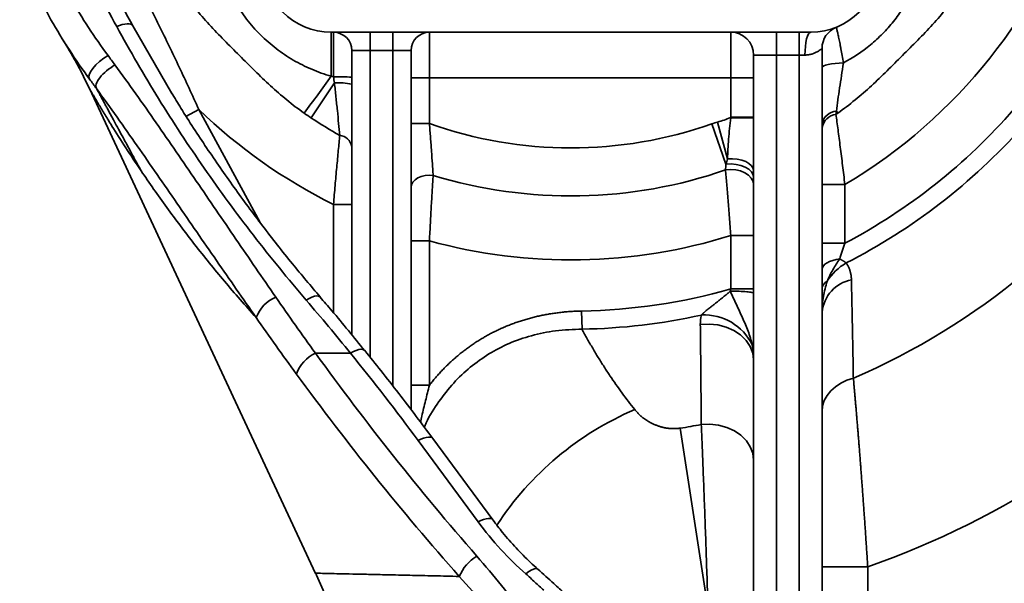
# Model space of a CAD drawing. Header units: millimetres. Extents: x 7702 to 16913, y -3294 to 4428.
# Tile 73 of 89: x 14524 to 14712, y -2421 to -2313. Entities that reach past the tile are written whole.
import ezdxf

# ---------------------------------------------------------------- set-up
doc = ezdxf.new("R2010")
doc.units = ezdxf.units.MM
doc.header["$LTSCALE"] = 6

msp = doc.modelspace()

# ---------------------------------------------------------------- linework, layer by layer
at = {"linetype": 'Continuous', "lineweight": 35}
for p, q in [((14542.86, -2314.34), (14542.33, -2314.55)), ((14543.38, -2314.17), (14542.86, -2314.34)), ((14543.87, -2314.07), (14543.38, -2314.17)), ((14544.31, -2314.02), (14543.87, -2314.07)), ((14544.69, -2314.03), (14544.31, -2314.02)), ((14545.01, -2314.11), (14544.69, -2314.03)), ((14545.25, -2314.23), (14545.01, -2314.11)), ((14545.41, -2314.41), (14545.25, -2314.23)), ((14545.41, -2314.41), (14552.87, -2327.34)), ((14675.31, -2315.63), (14583.43, -2315.63)), ((14583.43, -2315.63), (14583.43, -2324.04)), ((14583.87, -2324.16), (14583.87, -2315.63)), ((14590.87, -2315.63), (14590.87, -2319.13)), ((14595.24, -2315.63), (14595.24, -2319.13)), ((14602.24, -2315.63), (14602.24, -2324.38)), ((14659.99, -2324.38), (14659.99, -2315.63)), ((14668.74, -2320), (14668.74, -2315.63)), ((14673.12, -2320), (14673.12, -2315.63)), ((14674.4, -2317.57), (14674.53, -2316.91)), ((14674.53, -2316.91), (14674.7, -2316.37)), ((14674.7, -2316.37), (14674.89, -2315.96)), ((14674.89, -2315.96), (14675.09, -2315.71)), ((14675.09, -2315.71), (14675.31, -2315.63)), ((14674.23, -2319.15), (14674.3, -2318.33)), ((14674.3, -2318.33), (14674.4, -2317.57)), ((14677.49, -2318.73), (14677.49, -2424.57)), ((14539.03, -2321.23), (14539.82, -2320.61)), ((14539.82, -2320.61), (14540.65, -2320.07)), ((14590.87, -2319.13), (14587.37, -2319.13)), ((14587.37, -2373.6), (14587.37, -2319.13)), ((14595.24, -2319.13), (14590.87, -2319.13)), ((14590.87, -2319.13), (14590.87, -2377.87)), ((14598.74, -2319.13), (14595.24, -2319.13)), ((14595.24, -2383.42), (14595.24, -2319.13)), ((14598.74, -2319.13), (14598.74, -2387.93)), ((14668.74, -2320), (14664.37, -2320)), ((14664.37, -2424.57), (14664.37, -2320)), ((14673.12, -2320), (14668.74, -2320)), ((14668.74, -2320), (14668.74, -2424.57)), ((14674.21, -2320), (14673.12, -2320)), ((14673.12, -2424.57), (14673.12, -2320)), ((14674.21, -2320), (14674.23, -2319.15)), ((14537.32, -2323.19), (14537.75, -2322.56)), ((14537.75, -2322.56), (14538.33, -2321.89)), ((14538.33, -2321.89), (14539.03, -2321.23)), ((14677.49, -2322.39), (14677.57, -2322.23)), ((14677.57, -2322.23), (14677.8, -2322.07)), ((14677.8, -2322.07), (14678.17, -2321.92)), ((14678.17, -2321.92), (14678.67, -2321.79)), ((14678.67, -2321.79), (14679.29, -2321.68)), ((14679.29, -2321.68), (14679.99, -2321.59)), ((14679.99, -2321.59), (14680.77, -2321.54)), ((14680.77, -2321.54), (14681.58, -2321.51)), ((14537.03, -2324.48), (14536.63, -2323.94)), ((14537.16, -2324.66), (14536.63, -2323.94)), ((14537, -2324.25), (14537.07, -2323.77)), ((14537.13, -2324.62), (14537, -2324.25)), ((14537.07, -2323.77), (14537.32, -2323.19)), ((14602.24, -2324.38), (14598.74, -2324.38)), ((14659.99, -2324.38), (14602.24, -2324.38)), ((14602.24, -2324.38), (14602.24, -2333.12)), ((14664.37, -2324.38), (14659.99, -2324.38)), ((14659.99, -2331.91), (14659.99, -2324.38)), ((14537.08, -2326.4), (14580.44, -2419.25)), ((14584.04, -2325.33), (14579.61, -2332.05)), ((14555.58, -2331.75), (14558.05, -2330.41)), ((14558.05, -2330.41), (14569.78, -2352.05)), ((14659.94, -2331.94), (14659.98, -2332.03)), ((14664.37, -2331.91), (14659.99, -2331.91)), ((14602.24, -2333.12), (14598.74, -2333.12)), ((14656.36, -2333.17), (14659.08, -2340.91)), ((14657.47, -2332.83), (14659.36, -2339.86)), ((14660.05, -2340.85), (14659.08, -2340.91)), ((14660.3, -2339.84), (14659.36, -2339.86)), ((14661.02, -2340.93), (14660.05, -2340.85)), ((14661.22, -2339.93), (14660.3, -2339.84)), ((14661.93, -2341.13), (14661.02, -2340.93)), ((14662.09, -2340.12), (14661.22, -2339.93)), ((14662.75, -2341.44), (14661.93, -2341.13)), ((14662.86, -2340.41), (14662.09, -2340.12)), ((14663.43, -2341.86), (14662.75, -2341.44)), ((14663.49, -2340.78), (14662.86, -2340.41)), ((14663.97, -2341.22), (14663.49, -2340.78)), ((14664.27, -2341.7), (14663.97, -2341.22)), ((14600.04, -2343.52), (14599.49, -2343.89)), ((14600.69, -2343.23), (14600.04, -2343.52)), ((14601.42, -2343.05), (14600.69, -2343.23)), ((14602.19, -2342.98), (14601.42, -2343.05)), ((14602.96, -2343.03), (14602.19, -2342.98)), ((14659.97, -2341.9), (14658.99, -2341.98)), ((14660.95, -2341.97), (14659.97, -2341.9)), ((14661.87, -2342.19), (14660.95, -2341.97)), ((14662.71, -2342.55), (14661.87, -2342.19)), ((14663.41, -2343.02), (14662.71, -2342.55)), ((14663.93, -2343.58), (14663.41, -2343.02)), ((14663.94, -2342.36), (14663.43, -2341.86)), ((14664.26, -2342.91), (14663.94, -2342.36)), ((14664.37, -2343.49), (14664.26, -2342.91)), ((14664.37, -2342.2), (14664.27, -2341.7)), ((14598.83, -2344.85), (14598.74, -2345.37)), ((14599.08, -2344.34), (14598.83, -2344.85)), ((14599.49, -2343.89), (14599.08, -2344.34)), ((14664.26, -2344.21), (14663.93, -2343.58)), ((14664.37, -2344.88), (14664.26, -2344.21)), ((14677.49, -2344.78), (14681.87, -2344.78)), ((14681.87, -2344.78), (14681.87, -2356.03)), ((14587.37, -2348.59), (14583.87, -2348.59)), ((14583.87, -2369.35), (14583.87, -2348.59)), ((14664.37, -2354.55), (14659.99, -2354.55)), ((14659.99, -2364.79), (14659.99, -2354.55)), ((14602.24, -2355.57), (14598.74, -2355.57)), ((14602.24, -2355.57), (14602.24, -2383.23)), ((14677.49, -2356.03), (14681.87, -2356.03)), ((14677.56, -2360.69), (14677.74, -2360.36)), ((14677.74, -2360.36), (14678.04, -2360.05)), ((14678.04, -2360.05), (14678.44, -2359.76)), ((14678.44, -2359.76), (14678.94, -2359.51)), ((14678.94, -2359.51), (14679.53, -2359.31)), ((14679.53, -2359.31), (14680.17, -2359.15)), ((14680.17, -2359.15), (14680.87, -2359.04)), ((14677.49, -2361.03), (14677.56, -2360.69)), ((14580.24, -2366.18), (14579.74, -2366.34)), ((14580.67, -2366.12), (14580.24, -2366.18)), ((14581.01, -2366.16), (14580.67, -2366.12)), ((14581.26, -2366.3), (14581.01, -2366.16)), ((14664.37, -2364.79), (14659.99, -2364.79)), ((14579.2, -2366.6), (14578.64, -2366.93)), ((14579.74, -2366.34), (14579.2, -2366.6)), ((14581.29, -2366.33), (14581.26, -2366.3)), ((14631.49, -2372.48), (14631.42, -2369.02)), ((14677.51, -2368.74), (14677.57, -2368.39)), ((14677.57, -2368.39), (14677.58, -2368.29)), ((14655.84, -2371.52), (14654.16, -2371.61)), ((14657.52, -2371.68), (14655.84, -2371.52)), ((14659.12, -2372.09), (14657.52, -2371.68)), ((14660.6, -2372.74), (14659.12, -2372.09)), ((14661.88, -2373.59), (14660.6, -2372.74)), ((14662.94, -2374.63), (14661.88, -2373.59)), ((14663.72, -2375.8), (14662.94, -2374.63)), ((14580.42, -2377.09), (14587.12, -2377.09)), ((14587.67, -2376.78), (14587.12, -2377.09)), ((14588.2, -2376.55), (14587.67, -2376.78)), ((14588.69, -2376.4), (14588.2, -2376.55)), ((14589.13, -2376.34), (14588.69, -2376.4)), ((14589.48, -2376.37), (14589.13, -2376.34)), ((14589.75, -2376.49), (14589.48, -2376.37)), ((14589.84, -2376.58), (14589.75, -2376.49)), ((14664.2, -2377.06), (14663.72, -2375.8)), ((14664.21, -2377.07), (14664.2, -2377.06)), ((14664.37, -2378.39), (14664.21, -2377.07)), ((14680.04, -2383.51), (14681.07, -2382.82)), ((14681.07, -2382.82), (14682.23, -2382.27)), ((14682.23, -2382.27), (14683.49, -2381.87)), ((14602.24, -2383.23), (14598.74, -2383.23)), ((14678.44, -2385.2), (14679.15, -2384.31)), ((14679.15, -2384.31), (14680.04, -2383.51)), ((14677.6, -2387.19), (14677.92, -2386.17)), ((14677.92, -2386.17), (14678.44, -2385.2)), ((14677.49, -2388.23), (14677.6, -2387.19)), ((14656.01, -2390.68), (14654.35, -2390.75)), ((14657.66, -2390.87), (14656.01, -2390.68)), ((14650.27, -2391.45), (14655.4, -2424.56)), ((14659.24, -2391.29), (14657.66, -2390.87)), ((14660.68, -2391.95), (14659.24, -2391.29)), ((14661.94, -2392.81), (14660.68, -2391.95)), ((14600.62, -2393.55), (14600.08, -2393.82)), ((14611.59, -2409.39), (14600.08, -2393.82)), ((14601.13, -2393.34), (14600.62, -2393.55)), ((14601.61, -2393.21), (14601.13, -2393.34)), ((14602.04, -2393.15), (14601.61, -2393.21)), ((14602.4, -2393.17), (14602.04, -2393.15)), ((14602.69, -2393.26), (14602.4, -2393.17)), ((14602.89, -2393.43), (14602.69, -2393.26)), ((14602.9, -2393.44), (14602.89, -2393.43)), ((14614.4, -2409.01), (14602.9, -2393.44)), ((14662.98, -2393.84), (14661.94, -2392.81)), ((14663.74, -2395), (14662.98, -2393.84)), ((14664.21, -2396.26), (14663.74, -2395)), ((14664.37, -2397.57), (14664.21, -2396.26)), ((14612.12, -2409.12), (14611.59, -2409.39)), ((14612.63, -2408.91), (14612.12, -2409.12)), ((14613.11, -2408.78), (14612.63, -2408.91)), ((14613.54, -2408.72), (14613.11, -2408.78)), ((14613.91, -2408.74), (14613.54, -2408.72)), ((14614.19, -2408.83), (14613.91, -2408.74)), ((14614.4, -2409), (14614.19, -2408.83)), ((14614.4, -2409.01), (14614.4, -2409)), ((14621.32, -2418.91), (14620.73, -2419.37)), ((14621.87, -2418.57), (14621.32, -2418.91)), ((14622.36, -2418.37), (14621.87, -2418.57)), ((14622.76, -2418.32), (14622.36, -2418.37)), ((14623.04, -2418.43), (14622.76, -2418.32)), ((14623.04, -2418.44), (14623.04, -2418.43)), ((14677.49, -2418.01), (14686.24, -2418.01)), ((14686.24, -2418.01), (14686.24, -2424.57))]:
    msp.add_line(p, q, dxfattribs=at)
for centre, radius, start, end in [((14629.37, -2256.57), 102.66, 300.7584, 103.5505), ((14583.43, -2302.5), 13.13, 180, 270), ((14675.31, -2302.5), 13.13, 270, 0), ((14681.87, -2318.73), 4.38, 112.0243, 180), ((14583.87, -2319.13), 3.5, 0, 90), ((14602.24, -2319.13), 3.5, 90, 180), ((14659.99, -2320), 4.38, 0, 90), ((14234.92, -2073.18), 429.41, 323.0823, 324.2535), ((14584.74, -2359.74), 35.59, 85.7693, 91.408), ((14584.84, -2336.8), 11.5, 77.2898, 93.9985), ((14629.37, -2256.57), 102.66, 225.9971, 243.6898), ((14629.37, -2256.57), 90.41, 236.6053, 240.6595), ((14661.08, -2492.44), 160.42, 88.8251, 90.3927), ((14680.46, -2333.77), 3.04, 94.4691, 168.1648), ((14680.53, -2334.42), 3.08, 97.1015, 170.2452), ((14860.51, -2195.22), 225.54, 216.9334, 217.0509), ((14629.37, -2256.57), 112.47, 297.826, 318.994), ((14629.37, -2256.57), 81.22, 250.4907, 289.4079), ((14629.37, -2256.57), 115.94, 297.0707, 318.1975), ((14629.37, -2256.57), 136.49, 293.3625, 325.8282), ((14584.82, -2337.95), 2.58, 9.6984, 84.5494), ((14629.37, -2256.57), 90.41, 253.0154, 289.1259), ((14629.37, -2256.57), 102.66, 254.6786, 287.3572), ((14687.52, -2369.14), 10.78, 120.0013, 147.3031), ((14684.45, -2369.88), 6.98, 100.9645, 174.5293), ((14679.17, -2364.84), 1.68, 115.179, 173.4608), ((14629.37, -2256.57), 112.47, 271.0461, 285.8008), ((14575.56, -2372.7), 6.94, 113.5046, 159.4722), ((14629.37, -2256.57), 115.94, 271.0461, 282.4618), ((14654.93, -2379.96), 10.2, 25.8626, 93.0309), ((14629.37, -2256.57), 171.17, 289.407, 317.1952), ((14663.64, -2376.07), 0.731, 3.6228, 50.5136), ((14583.49, -2383.64), 7.23, 115.1387, 158.9642), ((14665.05, -2442.74), 59.66, 113.1499, 146.7395), ((14629.37, -2256.57), 136.49, 278.8072, 280.5458), ((14615.91, -2423.35), 8.7, 121.7967, 156.2269)]:
    msp.add_arc(centre, radius, start, end, dxfattribs=at)
for centre, major_axis, ratio, start_param, end_param in [((14516.98, -2417.61), (-127.43, 146.95), 0.410214, 4.52376, 4.633424), ((14623.65, -2405.84), (-18.13, 20.75), 0.42211, 1.378747, 1.875696)]:
    msp.add_ellipse(centre, major_axis=major_axis, ratio=ratio, start_param=start_param, end_param=end_param, dxfattribs=at)
for points, knots in [([(14527.76, -2297.58), (14529.47, -2301.59), (14531.39, -2305.45), (14535.69, -2312.94), (14538.05, -2316.57), (14540.65, -2320.07)], [0, 0, 0, 0, 0.5, 0.5, 1, 1, 1, 1]), ([(14542.08, -2298.49), (14543.53, -2301.09), (14544.95, -2303.71), (14547.73, -2308.98), (14549.09, -2311.62), (14551.73, -2316.95), (14553.03, -2319.62), (14555.57, -2324.99), (14556.82, -2327.69), (14558.05, -2330.41)], [0, 0, 0, 0, 0.25, 0.25, 0.5, 0.5, 0.75, 0.75, 1, 1, 1, 1]), ([(14537.13, -2324.62), (14534.42, -2320.95), (14531.96, -2317.15), (14527.49, -2309.3), (14525.49, -2305.24), (14523.73, -2301.05)], [0, 0, 0, 0, 0.5, 0.5, 1, 1, 1, 1]), ([(14561.9, -2302.5), (14562.26, -2303.79), (14562.7, -2305.05), (14563.49, -2306.89), (14563.77, -2307.5), (14564.37, -2308.68), (14564.68, -2309.26), (14565.68, -2310.97), (14566.41, -2312.07), (14567.62, -2313.64), (14568.04, -2314.16), (14568.92, -2315.16), (14569.38, -2315.65), (14570.33, -2316.59), (14570.81, -2317.05), (14571.82, -2317.92), (14572.34, -2318.35), (14573.93, -2319.56), (14575.03, -2320.3), (14577.3, -2321.62), (14578.47, -2322.2), (14580.9, -2323.23), (14582.14, -2323.68), (14583.43, -2324.04)], [0, 0, 0, 0, 0.125, 0.125, 0.1875, 0.1875, 0.25, 0.25, 0.375, 0.375, 0.4375, 0.4375, 0.5, 0.5, 0.5625, 0.5625, 0.625, 0.625, 0.75, 0.75, 0.875, 0.875, 1, 1, 1, 1]), ([(14681.58, -2321.51), (14683.42, -2320.53), (14685.15, -2319.38), (14687.57, -2317.38), (14688.35, -2316.66), (14689.83, -2315.16), (14690.52, -2314.38), (14691.51, -2313.14), (14691.83, -2312.72), (14692.43, -2311.87), (14692.73, -2311.44), (14693.57, -2310.12), (14694.09, -2309.23), (14695.5, -2306.46), (14696.27, -2304.53), (14696.84, -2302.5)], [0, 0, 0, 0, 0.25, 0.25, 0.375, 0.375, 0.5, 0.5, 0.5625, 0.5625, 0.625, 0.625, 0.75, 0.75, 1, 1, 1, 1]), ([(14578.23, -2331.11), (14577.09, -2330.31), (14575.99, -2329.47), (14573.85, -2327.72), (14572.81, -2326.81), (14570.77, -2324.94), (14569.78, -2323.98), (14567.8, -2322.04), (14566.82, -2321.06), (14564.86, -2319.11), (14563.88, -2318.13), (14561.95, -2316.16), (14560.99, -2315.16), (14559.13, -2313.13), (14558.22, -2312.09), (14556.47, -2309.94), (14555.63, -2308.84), (14554.82, -2307.7)], [0, 0, 0, 0, 0.125, 0.125, 0.25, 0.25, 0.375, 0.375, 0.5, 0.5, 0.625, 0.625, 0.75, 0.75, 0.875, 0.875, 1, 1, 1, 1]), ([(14703.91, -2307.7), (14703.11, -2308.84), (14702.27, -2309.94), (14700.52, -2312.08), (14699.61, -2313.12), (14697.75, -2315.16), (14696.79, -2316.16), (14694.85, -2318.14), (14693.87, -2319.12), (14691.91, -2321.07), (14690.93, -2322.05), (14688.96, -2323.99), (14687.96, -2324.94), (14685.93, -2326.81), (14684.89, -2327.72), (14682.75, -2329.47), (14681.65, -2330.31), (14680.51, -2331.11)], [0, 0, 0, 0, 0.125, 0.125, 0.25, 0.25, 0.375, 0.375, 0.5, 0.5, 0.625, 0.625, 0.75, 0.75, 0.875, 0.875, 1, 1, 1, 1]), ([(14578.64, -2366.93), (14575.15, -2362.86), (14571.77, -2358.72), (14565.25, -2350.29), (14562.11, -2346.01), (14556.05, -2337.29), (14553.14, -2332.86), (14547.55, -2323.83), (14544.88, -2319.23), (14542.33, -2314.55)], [0, 0, 0, 0, 0.25, 0.25, 0.5, 0.5, 0.75, 0.75, 1, 1, 1, 1]), ([(14680.23, -2314.67), (14680.23, -2314.67), (14680.24, -2314.71), (14680.27, -2314.84), (14680.28, -2314.89), (14680.31, -2315.01), (14680.33, -2315.09), (14680.38, -2315.33), (14680.43, -2315.53), (14680.51, -2315.89), (14680.54, -2316.02), (14680.6, -2316.3), (14680.63, -2316.44), (14680.73, -2316.91), (14680.8, -2317.25), (14680.91, -2317.8), (14680.95, -2317.99), (14681.02, -2318.38), (14681.06, -2318.59), (14681.18, -2319.22), (14681.26, -2319.65), (14681.42, -2320.56), (14681.5, -2321.03), (14681.58, -2321.51)], [0, 0, 0, 0, 0.125, 0.125, 0.1875, 0.1875, 0.25, 0.25, 0.375, 0.375, 0.4375, 0.4375, 0.5, 0.5, 0.625, 0.625, 0.6875, 0.6875, 0.75, 0.75, 0.875, 0.875, 1, 1, 1, 1]), ([(14533.11, -2318.8), (14533.05, -2318.71), (14532.85, -2318.4), (14532.6, -2318), (14532.3, -2317.54), (14532.1, -2317.22), (14532.02, -2317.09), (14532.09, -2317.2), (14532.13, -2317.25)], [0, 0, 0, 0, 0.0725, 0.233805, 0.378153, 0.599441, 0.799596, 1, 1, 1, 1]), ([(14532.13, -2317.25), (14532.55, -2317.94), (14533.38, -2319.31), (14534.67, -2321.61), (14535.95, -2324.03), (14536.79, -2325.78), (14537.21, -2326.64)], [0, 0, 0, 0, 0.25694, 0.509163, 0.756705, 1, 1, 1, 1]), ([(14677.49, -2318.73), (14677.49, -2318.73), (14677.47, -2318.74), (14677.39, -2318.81), (14677.33, -2318.86), (14677.09, -2319.03), (14676.87, -2319.19), (14676.29, -2319.51), (14675.95, -2319.67), (14675.35, -2319.86), (14675.14, -2319.91), (14674.69, -2319.98), (14674.45, -2320), (14674.21, -2320)], [0, 0, 0, 0, 0.125, 0.125, 0.25, 0.25, 0.5, 0.5, 0.75, 0.75, 0.875, 0.875, 1, 1, 1, 1]), ([(14538.44, -2326.41), (14538.3, -2326.2), (14538.29, -2325.9), (14538.51, -2325.19), (14538.75, -2324.77), (14539.43, -2323.9), (14539.88, -2323.45), (14540.88, -2322.61), (14541.43, -2322.21), (14541.99, -2321.89)], [0, 0, 0, 0, 0.25, 0.25, 0.5, 0.5, 0.75, 0.75, 1, 1, 1, 1]), ([(14541.99, -2321.89), (14544.68, -2325.56), (14547.3, -2329.26), (14552.47, -2336.68), (14555.02, -2340.4), (14560.1, -2347.83), (14562.64, -2351.54), (14567.7, -2358.95), (14570.24, -2362.65), (14572.79, -2366.34)], [0, 0, 0, 0, 0.25, 0.25, 0.5, 0.5, 0.75, 0.75, 1, 1, 1, 1]), ([(14681.58, -2321.51), (14681.46, -2322.33), (14681.34, -2323.14), (14681.1, -2324.74), (14680.97, -2325.53), (14680.74, -2327.08), (14680.63, -2327.84), (14680.42, -2329.32), (14680.32, -2330.04), (14680.23, -2330.74)], [0, 0, 0, 0, 0.25, 0.25, 0.5, 0.5, 0.75, 0.75, 1, 1, 1, 1]), ([(14537.16, -2326.53), (14537.15, -2326.53), (14537.05, -2326.34), (14537.01, -2326.28), (14537.07, -2326.38), (14537.08, -2326.4)], [0, 0, 0, 0, 0.011184, 0.782526, 1, 1, 1, 1]), ([(14546.98, -2342.16), (14545.99, -2340.67), (14544, -2337.71), (14541.73, -2334.13), (14540.06, -2331.41), (14538.89, -2329.48), (14538.03, -2328.02), (14537.44, -2327.01), (14537.25, -2326.69), (14537.16, -2326.53)], [0, 0, 0, 0, 0.227172, 0.451354, 0.577694, 0.70195, 0.823641, 0.913128, 1, 1, 1, 1]), ([(14569.05, -2370.27), (14566.5, -2366.64), (14563.97, -2363), (14558.91, -2355.7), (14556.39, -2352.04), (14551.34, -2344.71), (14548.8, -2341.04), (14543.68, -2333.71), (14541.1, -2330.05), (14538.44, -2326.41)], [0, 0, 0, 0, 0.25, 0.25, 0.5, 0.5, 0.75, 0.75, 1, 1, 1, 1]), ([(14538.44, -2326.41), (14538.45, -2326.42), (14538.47, -2326.45), (14538.5, -2326.5), (14538.53, -2326.56), (14538.56, -2326.63), (14538.6, -2326.7), (14538.69, -2326.85), (14538.84, -2327.14), (14539.09, -2327.6), (14539.34, -2328.07), (14539.58, -2328.51), (14539.86, -2329.02), (14540.19, -2329.62), (14540.55, -2330.3), (14540.96, -2331.04), (14541.38, -2331.83), (14541.95, -2332.87), (14542.7, -2334.25), (14543.49, -2335.72), (14544.21, -2337.05), (14544.85, -2338.23), (14545.53, -2339.48), (14546.24, -2340.8), (14546.73, -2341.7), (14546.98, -2342.16)], [0, 0, 0, 0, 0.0215256, 0.0425395, 0.0630487, 0.0830612, 0.1025855, 0.1216311, 0.1988268, 0.2677038, 0.305559, 0.341119, 0.378703, 0.4145827, 0.4512832, 0.4880054, 0.5235985, 0.5607922, 0.629933, 0.7075737, 0.7584603, 0.8129363, 0.8712323, 0.9335355, 1, 1, 1, 1]), ([(14585.07, -2335.38), (14585, -2334.66), (14584.93, -2333.91), (14584.77, -2332.33), (14584.69, -2331.5), (14584.52, -2329.78), (14584.42, -2328.91), (14584.24, -2327.14), (14584.14, -2326.24), (14584.04, -2325.33)], [0, 0, 0, 0, 0.25, 0.25, 0.5, 0.5, 0.75, 0.75, 1, 1, 1, 1]), ([(14581.31, -2366.32), (14579.52, -2364.22), (14575.74, -2359.75), (14570.24, -2352.73), (14564.75, -2345.34), (14559.54, -2337.81), (14555.57, -2331.78), (14553.42, -2328.21), (14552.83, -2327.23)], [0, 0, 0, 0, 0.1704587, 0.3611988, 0.5514446, 0.7410973, 0.9290887, 1, 1, 1, 1]), ([(14659.36, -2339.86), (14659.38, -2339.56), (14659.39, -2339.26), (14659.43, -2338.66), (14659.44, -2338.35), (14659.5, -2337.41), (14659.54, -2336.76), (14659.64, -2335.44), (14659.7, -2334.76), (14659.83, -2333.4), (14659.9, -2332.71), (14659.98, -2332.03)], [0, 0, 0, 0, 0.125, 0.125, 0.25, 0.25, 0.5, 0.5, 0.75, 0.75, 1, 1, 1, 1]), ([(14680.15, -2331.36), (14680.28, -2332.28), (14680.41, -2333.27), (14680.62, -2334.83), (14680.69, -2335.37), (14680.84, -2336.48), (14680.91, -2337.04), (14681.13, -2338.76), (14681.28, -2339.93), (14681.5, -2341.73), (14681.58, -2342.33), (14681.72, -2343.55), (14681.8, -2344.17), (14681.87, -2344.78)], [0, 0, 0, 0, 0.25, 0.25, 0.375, 0.375, 0.5, 0.5, 0.75, 0.75, 0.875, 0.875, 1, 1, 1, 1]), ([(14602.24, -2333.12), (14602.32, -2334.03), (14602.39, -2334.93), (14602.49, -2336.26), (14602.52, -2336.7), (14602.59, -2337.57), (14602.62, -2338), (14602.71, -2339.28), (14602.77, -2340.09), (14602.84, -2341.24), (14602.87, -2341.61), (14602.92, -2342.34), (14602.94, -2342.69), (14602.96, -2343.03)], [0, 0, 0, 0, 0.25, 0.25, 0.375, 0.375, 0.5, 0.5, 0.75, 0.75, 0.875, 0.875, 1, 1, 1, 1]), ([(14583.87, -2348.59), (14583.97, -2347.37), (14584.07, -2346.17), (14584.22, -2344.4), (14584.28, -2343.82), (14584.38, -2342.66), (14584.43, -2342.08), (14584.59, -2340.38), (14584.69, -2339.3), (14584.88, -2337.25), (14584.98, -2336.28), (14585.07, -2335.38)], [0, 0, 0, 0, 0.25, 0.25, 0.375, 0.375, 0.5, 0.5, 0.75, 0.75, 1, 1, 1, 1]), ([(14569.05, -2370.27), (14566.97, -2367.97), (14564.94, -2365.65), (14561, -2360.97), (14559.09, -2358.62), (14555.41, -2353.9), (14553.62, -2351.53), (14550.2, -2346.82), (14548.55, -2344.47), (14546.98, -2342.16)], [0, 0, 0, 0, 0.25, 0.25, 0.5, 0.5, 0.75, 0.75, 1, 1, 1, 1]), ([(14602.96, -2343.03), (14602.91, -2343.87), (14602.85, -2344.78), (14602.76, -2346.22), (14602.73, -2346.72), (14602.67, -2347.75), (14602.64, -2348.28), (14602.55, -2349.89), (14602.49, -2350.99), (14602.4, -2352.68), (14602.37, -2353.25), (14602.3, -2354.41), (14602.27, -2354.99), (14602.24, -2355.57)], [0, 0, 0, 0, 0.25, 0.25, 0.375, 0.375, 0.5, 0.5, 0.75, 0.75, 0.875, 0.875, 1, 1, 1, 1]), ([(14659.99, -2354.55), (14659.95, -2353.96), (14659.91, -2353.39), (14659.82, -2352.23), (14659.78, -2351.65), (14659.65, -2349.95), (14659.56, -2348.85), (14659.43, -2347.25), (14659.39, -2346.73), (14659.31, -2345.69), (14659.26, -2345.19), (14659.14, -2343.73), (14659.06, -2342.82), (14658.99, -2341.98)], [0, 0, 0, 0, 0.125, 0.125, 0.25, 0.25, 0.5, 0.5, 0.625, 0.625, 0.75, 0.75, 1, 1, 1, 1]), ([(14681.87, -2356.03), (14681.69, -2356.55), (14681.52, -2357.06), (14681.19, -2358.06), (14681.03, -2358.57), (14680.87, -2359.04)], [0, 0, 0, 0, 0.5, 0.5, 1, 1, 1, 1]), ([(14680.87, -2359.04), (14680.42, -2359.7), (14679.98, -2360.38), (14679.15, -2361.81), (14678.77, -2362.55), (14678.45, -2363.31)], [0, 0, 0, 0, 0.5, 0.5, 1, 1, 1, 1]), ([(14680.87, -2359.04), (14680.88, -2359.05), (14680.95, -2359.08), (14681.07, -2359.15), (14681.22, -2359.23), (14681.36, -2359.3), (14681.49, -2359.38), (14681.61, -2359.45), (14681.72, -2359.51), (14681.82, -2359.57), (14681.91, -2359.64), (14681.99, -2359.69), (14682.07, -2359.75), (14682.11, -2359.78), (14682.13, -2359.8)], [0.6399938, 0.6399938, 0.6399938, 0.6399938, 0.6451613, 0.6774194, 0.7096774, 0.7419355, 0.7741935, 0.8064516, 0.8387097, 0.8709677, 0.9032258, 0.9354839, 0.9677419, 1, 1, 1, 1]), ([(14678.45, -2363.31), (14678.31, -2363.79), (14678.18, -2364.28), (14677.94, -2365.26), (14677.84, -2365.75), (14677.67, -2366.74), (14677.61, -2367.24), (14677.54, -2367.98), (14677.52, -2368.23), (14677.5, -2368.72), (14677.49, -2368.97), (14677.49, -2369.22)], [0, 0, 0, 0, 0.25, 0.25, 0.5, 0.5, 0.75, 0.75, 0.875, 0.875, 1, 1, 1, 1]), ([(14654.39, -2369.77), (14654.42, -2369.74), (14654.48, -2369.68), (14654.57, -2369.59), (14654.67, -2369.49), (14654.79, -2369.39), (14654.9, -2369.28), (14655.17, -2369.05), (14655.63, -2368.66), (14656.23, -2368.19), (14656.8, -2367.73), (14657.32, -2367.33), (14657.91, -2366.86), (14658.56, -2366.34), (14659.18, -2365.83), (14659.62, -2365.45), (14659.83, -2365.27), (14659.89, -2365.21)], [0, 0, 0, 0, 0.020355, 0.0416, 0.063762, 0.086862, 0.110917, 0.135946, 0.244664, 0.371948, 0.455741, 0.549671, 0.642022, 0.764915, 0.887627, 0.96716, 1, 1, 1, 1]), ([(14664.1, -2375.51), (14664.01, -2375.06), (14663.89, -2374.62), (14663.62, -2373.75), (14663.47, -2373.32), (14663.15, -2372.46), (14662.98, -2372.03), (14662.62, -2371.17), (14662.43, -2370.74), (14661.86, -2369.46), (14661.47, -2368.61), (14660.68, -2366.91), (14660.29, -2366.06), (14659.89, -2365.21)], [0, 0, 0, 0, 0.125, 0.125, 0.25, 0.25, 0.375, 0.375, 0.5, 0.5, 0.75, 0.75, 1, 1, 1, 1]), ([(14664.37, -2365.58), (14664.37, -2365.53), (14664.25, -2365.49), (14663.8, -2365.4), (14663.47, -2365.35), (14662.63, -2365.29), (14662.14, -2365.26), (14661.05, -2365.22), (14660.47, -2365.21), (14659.89, -2365.21)], [0, 0, 0, 0, 0.25, 0.25, 0.5, 0.5, 0.75, 0.75, 1, 1, 1, 1]), ([(14589.83, -2376.58), (14587.76, -2374.03), (14584.96, -2370.58), (14582.04, -2367.2), (14581.28, -2366.33)], [0, 0, 0, 0, 0.740974, 1, 1, 1, 1]), ([(14631.42, -2369.02), (14631.08, -2369.02), (14630.4, -2369.04), (14629.39, -2369.1), (14628.4, -2369.17), (14627.42, -2369.27), (14626.46, -2369.39), (14625.51, -2369.53), (14624.57, -2369.69), (14623.65, -2369.87), (14622.74, -2370.08), (14621.85, -2370.3), (14620.97, -2370.54), (14620.1, -2370.8), (14619.24, -2371.08), (14618.4, -2371.37), (14617.57, -2371.69), (14616.75, -2372.02), (14615.94, -2372.38), (14615.14, -2372.75), (14614.36, -2373.14), (14613.59, -2373.54), (14612.83, -2373.97), (14612.08, -2374.41), (14611.34, -2374.87), (14610.61, -2375.35), (14609.9, -2375.84), (14609.2, -2376.36), (14608.51, -2376.89), (14607.83, -2377.44), (14607.16, -2378.01), (14606.5, -2378.59), (14605.86, -2379.2), (14605.23, -2379.82), (14604.61, -2380.46), (14604.01, -2381.11), (14603.41, -2381.79), (14602.83, -2382.48), (14602.45, -2382.97), (14602.25, -2383.22), (14602.24, -2383.23)], [0, 0, 0, 0, 0.015625, 0.03125, 0.046875, 0.0625, 0.078125, 0.09375, 0.109375, 0.125, 0.140625, 0.15625, 0.171875, 0.1875, 0.203125, 0.21875, 0.234375, 0.25, 0.265625, 0.28125, 0.296875, 0.3125, 0.328125, 0.34375, 0.359375, 0.375, 0.390625, 0.40625, 0.421875, 0.4375, 0.453125, 0.46875, 0.484375, 0.5, 0.515625, 0.53125, 0.546875, 0.5625, 0.578125, 0.5788409, 0.5788409, 0.5788409, 0.5788409]), ([(14677.49, -2369.22), (14677.49, -2370.87), (14677.49, -2374.27), (14677.49, -2378.84), (14677.49, -2381.76), (14677.49, -2382.94)], [0, 0, 0, 0, 0.359061, 0.740325, 1, 1, 1, 1]), ([(14631.49, -2372.48), (14629.79, -2372.54), (14626.52, -2372.65), (14621.83, -2373.62), (14617.53, -2375.11), (14613.59, -2377.15), (14610.01, -2379.71), (14606.78, -2382.77), (14603.97, -2386.35), (14602.12, -2389.24), (14601.39, -2390.98), (14601.27, -2391.26)], [0, 0, 0, 0, 0.134993, 0.260479, 0.380001, 0.496569, 0.61283, 0.729043, 0.849369, 0.975744, 1, 1, 1, 1]), ([(14580.42, -2377.09), (14585.25, -2383.76), (14590.24, -2390.34), (14600.53, -2403.3), (14605.84, -2409.68), (14611.33, -2415.95)], [0, 0, 0, 0, 0.5, 0.5, 1, 1, 1, 1]), ([(14602.9, -2393.44), (14601.84, -2392.02), (14598.59, -2387.64), (14594.23, -2382.03), (14590.87, -2377.86), (14589.84, -2376.58)], [0, 0, 0, 0, 0.249326, 0.769243, 1, 1, 1, 1]), ([(14607.95, -2419.84), (14602.41, -2413.59), (14597.04, -2407.22), (14586.65, -2394.28), (14581.62, -2387.71), (14576.74, -2381.04)], [0, 0, 0, 0, 0.5, 0.5, 1, 1, 1, 1]), ([(14602.24, -2383.23), (14602, -2384.21), (14601.5, -2386.18), (14600.91, -2388.55), (14600.65, -2389.93), (14600.57, -2390.33)], [0, 0, 0, 0, 0.414002, 0.830681, 1, 1, 1, 1]), ([(14655.58, -2424.57), (14655.54, -2423.06), (14655.43, -2419.68), (14655.26, -2414.49), (14655.07, -2409.11), (14654.88, -2403.92), (14654.69, -2399.05), (14654.51, -2394.54), (14654.4, -2392.01), (14654.35, -2390.75)], [0, 0, 0, 0, 0.115229, 0.259755, 0.404212, 0.548505, 0.699387, 0.849906, 1, 1, 1, 1]), ([(14623.04, -2418.44), (14622.56, -2418.01), (14621.11, -2416.71), (14618.82, -2414.38), (14616.42, -2411.66), (14615.01, -2409.81), (14614.4, -2409.01)], [0, 0, 0, 0, 0.148993, 0.450361, 0.760369, 1, 1, 1, 1]), ([(14628.63, -2423.43), (14628.5, -2423.32), (14627.62, -2422.63), (14625.81, -2420.92), (14624.07, -2419.36), (14623.04, -2418.44)], [0, 0, 0, 0, 0.067455, 0.450303, 1, 1, 1, 1]), ([(14580.48, -2419.22), (14580.46, -2419.22), (14580.4, -2419.22), (14581.26, -2419.24), (14582.82, -2419.27), (14584.95, -2419.32), (14587.46, -2419.38), (14590.52, -2419.44), (14594.16, -2419.52), (14598.38, -2419.62), (14602.95, -2419.72), (14606.34, -2419.8), (14607.95, -2419.84)], [0, 0, 0, 0, 0.101952, 0.218351, 0.335315, 0.429863, 0.524486, 0.619033, 0.71644, 0.81393, 0.911337, 1, 1, 1, 1]), ([(14580.44, -2419.25), (14580.5, -2419.36), (14581.3, -2420.98), (14582.6, -2424.2), (14584.3, -2428.91), (14585.68, -2433.69), (14586.76, -2438.5), (14587.56, -2443.32), (14588.05, -2448.16), (14588.26, -2451.85), (14588.23, -2453.92), (14588.22, -2454.39)], [0, 0, 0, 0, 0.010203, 0.149031, 0.287078, 0.42398, 0.559804, 0.69461, 0.82845, 0.961363, 1, 1, 1, 1]), ([(14626.32, -2443.52), (14626, -2442.99), (14625.66, -2442.46), (14625.15, -2441.68), (14624.98, -2441.42), (14624.64, -2440.91), (14624.46, -2440.65), (14623.59, -2439.37), (14622.88, -2438.35), (14620.71, -2435.31), (14619.22, -2433.32), (14614.61, -2427.41), (14611.36, -2423.57), (14607.95, -2419.84)], [0, 0, 0, 0, 0.0625, 0.0625, 0.09375, 0.09375, 0.125, 0.125, 0.25, 0.25, 0.5, 0.5, 1, 1, 1, 1]), ([(14624.15, -2422.46), (14623.58, -2421.95), (14623.01, -2421.43), (14621.88, -2420.39), (14621.31, -2419.88), (14620.73, -2419.37)], [0, 0, 0, 0, 0.5, 0.5, 1, 1, 1, 1])]:
    msp.add_open_spline(points, degree=3, knots=knots, dxfattribs=at)
for points in [[(14542.33, -2314.55), (14539.83, -2309.96), (14537.33, -2305.37), (14534.8, -2300.74)], [(14537.91, -2300.58), (14540.42, -2305.22), (14542.92, -2309.83), (14545.41, -2314.41)], [(14540.65, -2320.07), (14541.1, -2320.68), (14541.55, -2321.28), (14541.99, -2321.89)], [(14538.44, -2326.41), (14538.01, -2325.81), (14537.57, -2325.21), (14537.13, -2324.62)], [(14583.43, -2324.04), (14583.58, -2324.08), (14583.72, -2324.12), (14583.87, -2324.16)], [(14584.04, -2325.33), (14583.98, -2324.94), (14583.93, -2324.55), (14583.87, -2324.16)], [(14579.61, -2332.05), (14579.14, -2331.74), (14578.69, -2331.43), (14578.23, -2331.11)], [(14657.47, -2332.83), (14658.32, -2332.6), (14659.14, -2332.3), (14659.94, -2331.94)], [(14659.94, -2331.94), (14659.96, -2331.93), (14659.98, -2331.92), (14659.99, -2331.91)], [(14659.98, -2332.03), (14659.98, -2331.99), (14659.99, -2331.95), (14659.99, -2331.91)], [(14680.23, -2330.74), (14680.2, -2330.95), (14680.17, -2331.16), (14680.15, -2331.36)], [(14680.51, -2331.11), (14680.39, -2331.19), (14680.27, -2331.28), (14680.15, -2331.36)], [(14656.36, -2333.17), (14656.72, -2333.04), (14657.1, -2332.93), (14657.47, -2332.83)], [(14658.99, -2341.98), (14659.02, -2341.64), (14659.05, -2341.28), (14659.08, -2340.91)], [(14659.08, -2340.91), (14659.2, -2340.57), (14659.29, -2340.22), (14659.36, -2339.86)], [(14682.13, -2359.8), (14682.18, -2359.87), (14682.26, -2360), (14682.39, -2360.21), (14682.5, -2360.42), (14682.61, -2360.65), (14682.71, -2360.88), (14682.8, -2361.12), (14682.88, -2361.37), (14682.94, -2361.63), (14683, -2361.89), (14683.05, -2362.16), (14683.08, -2362.44), (14683.11, -2362.73), (14683.12, -2362.93), (14683.12, -2363.03)], [(14683.12, -2363.03), (14683.14, -2363.96), (14683.18, -2365.86), (14683.24, -2368.84), (14683.31, -2371.94), (14683.37, -2375.14), (14683.43, -2378.43), (14683.47, -2380.71), (14683.49, -2381.87)], [(14659.89, -2365.21), (14659.92, -2365.07), (14659.96, -2364.93), (14659.99, -2364.79)], [(14572.79, -2366.34), (14575.29, -2369.95), (14577.83, -2373.54), (14580.42, -2377.09)], [(14587.12, -2377.09), (14584.35, -2373.68), (14581.52, -2370.29), (14578.64, -2366.93)], [(14654.16, -2371.61), (14654.15, -2371), (14654.23, -2370.39), (14654.39, -2369.77)], [(14576.74, -2381.04), (14574.13, -2377.48), (14571.57, -2373.89), (14569.05, -2370.27)], [(14654.35, -2390.75), (14654.33, -2388.98), (14654.3, -2385.53), (14654.26, -2380.64), (14654.21, -2376), (14654.17, -2373.05), (14654.16, -2371.61)], [(14641.59, -2387.88), (14641.18, -2387.37), (14640.37, -2386.33), (14639.17, -2384.73), (14637.99, -2383.09), (14636.84, -2381.41), (14635.71, -2379.7), (14634.61, -2377.95), (14633.54, -2376.16), (14632.49, -2374.34), (14631.82, -2373.11), (14631.49, -2372.48)], [(14664.37, -2378.39), (14664.37, -2377.43), (14664.28, -2376.46), (14664.1, -2375.51)], [(14683.49, -2381.87), (14683.51, -2382.08), (14683.55, -2382.51), (14683.61, -2383.19), (14683.67, -2383.88), (14683.74, -2384.59), (14683.8, -2385.32), (14683.86, -2386.07), (14683.93, -2386.83), (14684, -2387.62), (14684.07, -2388.42), (14684.14, -2389.24), (14684.2, -2390.07), (14684.28, -2390.93), (14684.35, -2391.79), (14684.42, -2392.68), (14684.49, -2393.57), (14684.56, -2394.48), (14684.64, -2395.41), (14684.71, -2396.35), (14684.78, -2397.3), (14684.86, -2398.26), (14684.93, -2399.23), (14685.01, -2400.22), (14685.08, -2401.21), (14685.16, -2402.22), (14685.23, -2403.23), (14685.31, -2404.25), (14685.38, -2405.28), (14685.45, -2406.32), (14685.53, -2407.36), (14685.6, -2408.41), (14685.68, -2409.47), (14685.75, -2410.53), (14685.82, -2411.59), (14685.89, -2412.65), (14685.96, -2413.72), (14686.03, -2414.79), (14686.11, -2415.86), (14686.17, -2416.94), (14686.22, -2417.65), (14686.24, -2418.01)], [(14650.27, -2391.45), (14650.2, -2391.46), (14650.08, -2391.47), (14649.89, -2391.5), (14649.69, -2391.51), (14649.49, -2391.53), (14649.29, -2391.54), (14649.09, -2391.54), (14648.88, -2391.54), (14648.66, -2391.53), (14648.44, -2391.52), (14648.22, -2391.5), (14647.99, -2391.47), (14647.76, -2391.44), (14647.52, -2391.4), (14647.28, -2391.35), (14647.04, -2391.3), (14646.79, -2391.24), (14646.53, -2391.17), (14646.27, -2391.09), (14646.01, -2391), (14645.75, -2390.9), (14645.48, -2390.79), (14645.21, -2390.67), (14644.94, -2390.55), (14644.66, -2390.41), (14644.39, -2390.26), (14644.11, -2390.09), (14643.84, -2389.92), (14643.57, -2389.74), (14643.3, -2389.54), (14643.04, -2389.33), (14642.78, -2389.12), (14642.52, -2388.89), (14642.28, -2388.65), (14642.04, -2388.4), (14641.81, -2388.15), (14641.66, -2387.97), (14641.59, -2387.88)], [(14611.33, -2415.95), (14614.58, -2419.66), (14617.66, -2423.47), (14620.57, -2427.37)]]:
    msp.add_open_spline(points, degree=3, dxfattribs=at)

doc.saveas('drawing.dxf')
